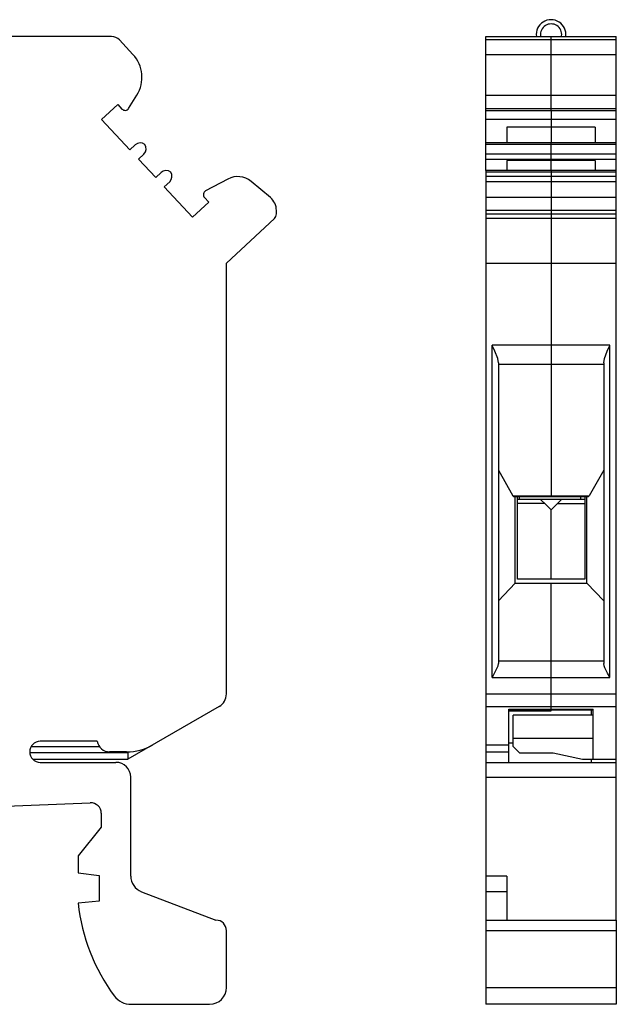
# Model space of a CAD drawing. Header units: inches. Extents: x 3728 to 5725, y -2497 to -825.
# Tile 10 of 15: x 5489 to 5517, y -2415 to -2368. Entities that reach past the tile are written whole.
import ezdxf

# ---------------------------------------------------------------- set-up
doc = ezdxf.new("R2010")
doc.units = ezdxf.units.IN
doc.header["$MEASUREMENT"] = 0
doc.layers.get('0').update_dxf_attribs({"lineweight": 30})
doc.layers.add('TFR-TRI', color=7, linetype='Continuous')

msp = doc.modelspace()

# ---------------------------------------------------------------- linework, layer by layer
for radius in [0.706, 0.506]:
    msp.add_arc((5514.284, -2368.74), radius, 352.3312, 187.587)
at = {"layer": 'TFR-TRI', "color": 7}
for p, q in [((5493.403, -2368.834), (5458.063, -2368.834)), ((5494.414, -2369.684), (5493.769, -2368.993)), ((5511.184, -2372.343), (5511.184, -2368.834)), ((5511.184, -2368.834), (5517.384, -2368.834)), ((5517.384, -2368.993), (5511.184, -2368.993)), ((5514.284, -2372.343), (5514.284, -2368.834)), ((5517.384, -2372.343), (5517.384, -2368.834)), ((5511.184, -2369.685), (5517.384, -2369.685)), ((5494.21, -2372.249), (5494.6, -2371.623)), ((5511.184, -2371.624), (5517.384, -2371.624)), ((5492.921, -2372.776), (5493.689, -2372.06)), ((5493.689, -2372.06), (5493.894, -2372.279)), ((5511.184, -2372.249), (5517.384, -2372.249)), ((5494.268, -2374.22), (5492.921, -2372.776)), ((5511.184, -2372.343), (5517.384, -2372.343)), ((5511.184, -2373.888), (5511.184, -2372.343)), ((5517.384, -2372.776), (5511.184, -2372.776)), ((5514.284, -2372.343), (5514.284, -2373.873)), ((5517.384, -2373.888), (5517.384, -2372.343)), ((5512.184, -2373.142), (5512.184, -2373.873)), ((5516.384, -2373.142), (5512.184, -2373.142)), ((5516.384, -2373.142), (5516.384, -2373.873)), ((5494.524, -2373.981), (5494.268, -2374.22)), ((5517.384, -2373.888), (5511.184, -2373.888)), ((5511.184, -2375.204), (5511.184, -2373.888)), ((5517.384, -2373.965), (5511.184, -2373.965)), ((5512.184, -2373.873), (5516.384, -2373.873)), ((5514.284, -2375.204), (5514.284, -2373.873)), ((5517.384, -2375.204), (5517.384, -2373.888)), ((5494.677, -2374.659), (5494.933, -2374.42)), ((5517.384, -2374.421), (5511.184, -2374.421)), ((5495.496, -2375.537), (5494.677, -2374.659)), ((5511.184, -2374.659), (5517.384, -2374.659)), ((5512.184, -2374.729), (5512.184, -2375.204)), ((5516.384, -2374.729), (5512.184, -2374.729)), ((5516.384, -2374.729), (5516.384, -2375.204)), ((5495.752, -2375.298), (5495.496, -2375.537)), ((5511.184, -2375.204), (5511.184, -2414.834)), ((5517.384, -2375.204), (5511.184, -2375.204)), ((5517.384, -2375.282), (5511.184, -2375.282)), ((5517.384, -2375.492), (5511.184, -2375.492)), ((5514.284, -2375.204), (5514.284, -2390.699)), ((5517.384, -2410.834), (5517.384, -2375.204)), ((5495.905, -2375.975), (5496.161, -2375.737)), ((5497.252, -2377.42), (5495.905, -2375.975)), ((5498.925, -2375.609), (5497.868, -2376.171)), ((5500.946, -2376.485), (5500.036, -2375.724)), ((5511.184, -2375.725), (5517.384, -2375.725)), ((5497.815, -2376.484), (5498.02, -2376.704)), ((5517.384, -2376.485), (5511.184, -2376.485)), ((5498.02, -2376.704), (5497.252, -2377.42)), ((5501.233, -2377.269), (5501.233, -2377.099)), ((5517.384, -2377.099), (5511.184, -2377.099)), ((5511.184, -2377.269), (5517.384, -2377.269)), ((5498.858, -2379.614), (5501.138, -2377.488)), ((5517.384, -2377.488), (5511.184, -2377.488)), ((5498.858, -2400.078), (5498.858, -2379.614)), ((5511.184, -2379.614), (5517.384, -2379.614)), ((5511.484, -2399.302), (5511.484, -2383.507)), ((5511.487, -2383.513), (5511.484, -2383.507)), ((5517.084, -2383.507), (5511.484, -2383.507)), ((5511.616, -2383.788), (5511.487, -2383.513)), ((5516.951, -2383.788), (5517.081, -2383.513)), ((5517.081, -2383.513), (5517.084, -2383.507)), ((5517.084, -2399.302), (5517.084, -2383.507)), ((5511.75, -2384.134), (5511.616, -2383.788)), ((5516.818, -2384.134), (5516.951, -2383.788)), ((5511.784, -2384.337), (5511.75, -2384.134)), ((5511.784, -2384.337), (5511.784, -2398.631)), ((5516.784, -2384.428), (5511.784, -2384.428)), ((5516.784, -2384.337), (5516.818, -2384.134)), ((5516.784, -2384.337), (5516.784, -2398.631)), ((5511.784, -2389.452), (5512.465, -2390.669)), ((5516.784, -2389.452), (5516.102, -2390.669)), ((5512.465, -2390.669), (5516.102, -2390.669)), ((5512.504, -2390.699), (5512.465, -2390.669)), ((5512.504, -2390.699), (5516.063, -2390.699)), ((5512.584, -2394.822), (5512.584, -2390.699)), ((5512.684, -2394.634), (5512.684, -2390.699)), ((5515.884, -2390.834), (5512.684, -2390.834)), ((5513.984, -2391.034), (5512.684, -2391.034)), ((5512.776, -2390.834), (5512.776, -2390.699)), ((5513.784, -2390.834), (5513.836, -2390.887)), ((5513.836, -2390.887), (5513.984, -2391.034)), ((5514.284, -2391.334), (5513.984, -2391.034)), ((5514.731, -2390.887), (5514.284, -2391.334)), ((5514.584, -2391.034), (5515.884, -2391.034)), ((5514.784, -2390.834), (5514.731, -2390.887)), ((5515.676, -2390.699), (5515.676, -2390.834)), ((5515.884, -2390.699), (5515.884, -2394.634)), ((5515.984, -2394.822), (5515.984, -2390.699)), ((5516.102, -2390.669), (5516.063, -2390.699)), ((5514.284, -2394.634), (5514.284, -2391.334)), ((5515.884, -2394.634), (5512.684, -2394.634)), ((5511.784, -2395.65), (5512.584, -2394.822)), ((5512.584, -2394.822), (5515.984, -2394.822)), ((5514.284, -2400.884), (5514.284, -2394.822)), ((5516.784, -2395.65), (5515.984, -2394.822)), ((5516.784, -2398.522), (5511.784, -2398.522)), ((5511.6, -2399.097), (5511.682, -2398.943)), ((5511.682, -2398.943), (5511.765, -2398.74)), ((5511.765, -2398.74), (5511.784, -2398.631)), ((5516.802, -2398.74), (5516.784, -2398.631)), ((5516.839, -2398.841), (5516.802, -2398.74)), ((5516.886, -2398.943), (5516.839, -2398.841)), ((5516.967, -2399.097), (5516.886, -2398.943)), ((5511.484, -2399.302), (5511.487, -2399.297)), ((5511.484, -2399.302), (5517.084, -2399.302)), ((5511.487, -2399.297), (5511.513, -2399.25)), ((5511.513, -2399.25), (5511.6, -2399.097)), ((5517.054, -2399.25), (5516.967, -2399.097)), ((5517.081, -2399.297), (5517.054, -2399.25)), ((5517.084, -2399.302), (5517.081, -2399.297)), ((5511.184, -2400.078), (5517.384, -2400.078)), ((5498.508, -2400.684), (5494.179, -2403.184)), ((5511.184, -2400.684), (5517.384, -2400.684)), ((5512.284, -2403.334), (5512.284, -2400.8)), ((5512.284, -2400.8), (5516.284, -2400.8)), ((5512.284, -2400.84), (5516.284, -2400.84)), ((5516.184, -2400.84), (5516.184, -2401.084)), ((5516.284, -2403.184), (5516.284, -2400.8)), ((5512.284, -2400.884), (5514.284, -2400.884)), ((5512.484, -2402.584), (5512.484, -2401.084)), ((5516.284, -2401.084), (5512.484, -2401.084)), ((5512.484, -2402.184), (5516.284, -2402.184)), ((5489.575, -2402.584), (5492.821, -2402.584)), ((5492.717, -2402.334), (5490.008, -2402.334)), ((5511.184, -2402.499), (5512.284, -2402.499)), ((5512.484, -2402.42), (5512.284, -2402.42)), ((5512.484, -2402.584), (5512.784, -2402.884)), ((5494.179, -2402.884), (5489.511, -2402.884)), ((5489.651, -2403.184), (5494.179, -2403.184)), ((5494.115, -2402.834), (5493.308, -2402.834)), ((5494.179, -2402.833), (5494.179, -2403.184)), ((5511.184, -2402.834), (5512.284, -2402.834)), ((5512.784, -2402.884), (5514.384, -2402.884)), ((5514.384, -2402.884), (5515.784, -2403.184)), ((5515.784, -2403.184), (5517.384, -2403.184)), ((5516.184, -2403.184), (5516.184, -2403.334)), ((5490.008, -2403.334), (5493.608, -2403.334)), ((5511.184, -2403.334), (5517.384, -2403.334)), ((5494.308, -2408.736), (5494.308, -2404.034)), ((5511.184, -2404.034), (5517.384, -2404.034)), ((5487.918, -2405.434), (5492.388, -2405.254)), ((5492.908, -2405.754), (5492.908, -2406.414)), ((5492.908, -2406.414), (5491.808, -2407.784)), ((5491.808, -2407.784), (5491.808, -2408.584)), ((5491.808, -2408.584), (5492.808, -2408.714)), ((5492.808, -2408.714), (5492.808, -2409.934)), ((5512.184, -2408.736), (5511.184, -2408.736)), ((5512.184, -2408.736), (5512.184, -2410.834)), ((5494.823, -2409.483), (5498.358, -2410.834)), ((5512.184, -2409.484), (5511.184, -2409.484)), ((5492.808, -2409.934), (5491.808, -2410.034)), ((5511.184, -2410.834), (5517.384, -2410.834)), ((5517.384, -2410.834), (5517.384, -2414.834)), ((5498.858, -2414.034), (5498.858, -2411.334)), ((5517.384, -2411.334), (5511.184, -2411.334)), ((5511.184, -2414.034), (5517.384, -2414.034)), ((5494.332, -2414.834), (5498.058, -2414.834)), ((5517.384, -2414.834), (5511.184, -2414.834))]:
    msp.add_line(p, q, dxfattribs=at)
for centre, radius, start, end in [((5493.403, -2369.334), 0.5, 43, 90), ((5493.244, -2370.775), 1.6, 328, 43), ((5494.04, -2372.143), 0.2, 223, 328), ((5494.763, -2374.237), 0.35, 51.2132, 133), ((5494.695, -2374.164), 0.35, 313, 34.7868), ((5495.99, -2375.554), 0.35, 51.2132, 133), ((5495.922, -2375.481), 0.35, 313, 34.7868), ((5499.395, -2376.492), 1, 50.1294, 118), ((5497.961, -2376.348), 0.2, 118, 223), ((5500.433, -2377.099), 0.8, 0, 50.1294), ((5500.933, -2377.269), 0.3, 313, 0), ((5498.158, -2400.078), 0.7, 300, 0), ((5490.008, -2402.834), 0.5, 90, 270), ((5493.308, -2402.234), 0.6, 189.5941, 270), ((5494.115, -2400.334), 2.5, 270, 300), ((5493.608, -2404.034), 0.7, 0, 90), ((5492.408, -2405.754), 0.5, 0, 92.2952), ((5495.108, -2408.736), 0.8, 180, 249.094), ((5500.708, -2409.085), 8.95, 186.0855, 216.6793), ((5498.358, -2411.334), 0.5, 0, 90), ((5494.332, -2413.834), 1, 216.6793, 270), ((5498.058, -2414.034), 0.8, 270, 0)]:
    msp.add_arc(centre, radius, start, end, dxfattribs=at)

doc.saveas('drawing.dxf')
